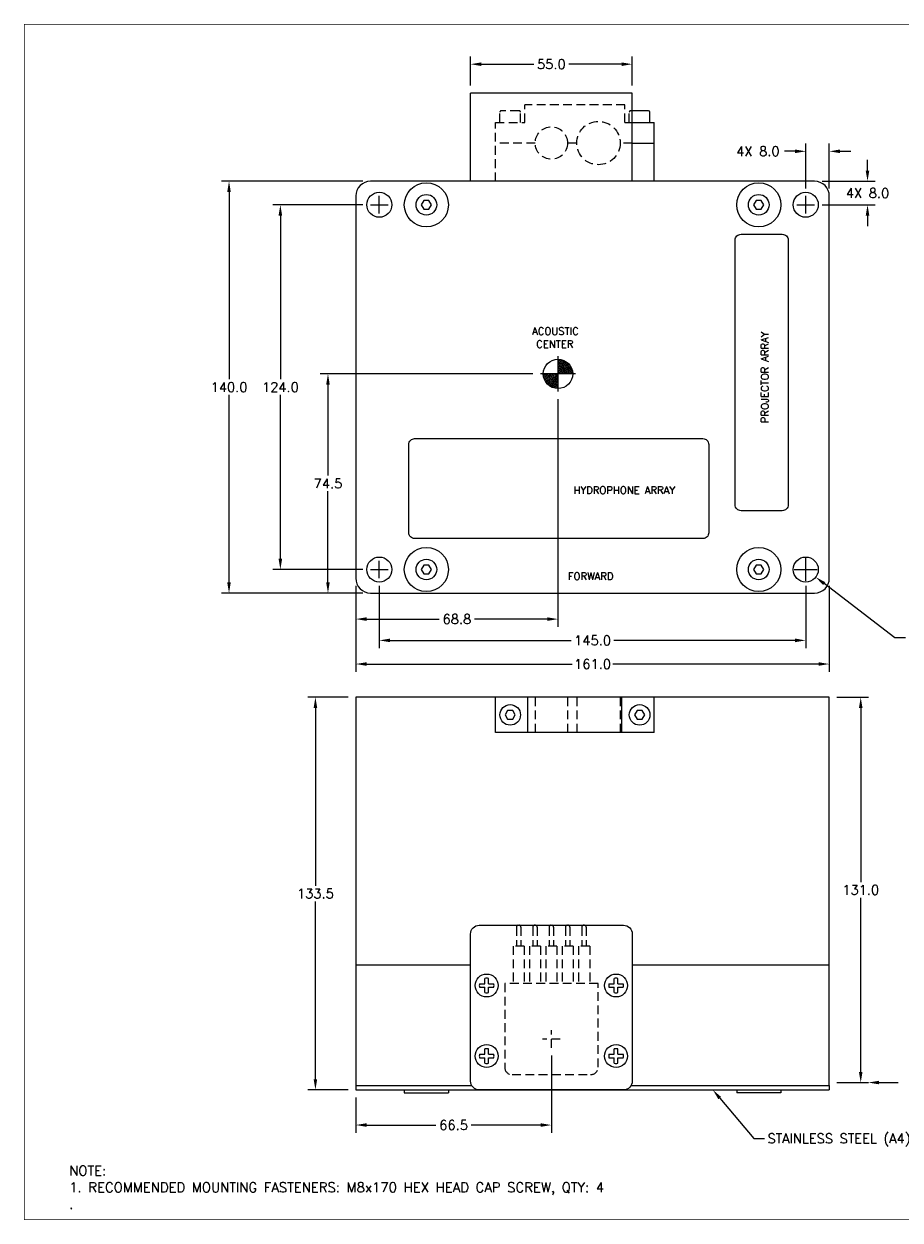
# Model space of a CAD drawing. Header units: inches. Extents: x -113 to 421, y -213 to 194.
# Tile 1 of 3: x -113 to 185, y -213 to 194. Entities that reach past the tile are written whole.
import ezdxf
from ezdxf.enums import TextEntityAlignment as Align

# ---------------------------------------------------------------- set-up
doc = ezdxf.new("R2010")
doc.units = ezdxf.units.IN
doc.header["$LTSCALE"] = 12
doc.header["$MEASUREMENT"] = 0
doc.linetypes.add('HIDDEN', pattern=[0.375, 0.25, -0.125])
for name, color, linetype in [('dim', 1, 'Continuous'), ('hidden', 252, 'HIDDEN'), ('Sheet', 7, 'Continuous')]:
    doc.layers.add(name, color=color, linetype=linetype)
doc.styles.get("Standard").update_dxf_attribs({"font": 'simplex.shx'})
doc.dimstyles.get("Standard").update_dxf_attribs({"dimtxt": 0.18, "dimasz": 0.18, "dimexe": 0.18, "dimexo": 0.0625, "dimgap": 0.09, "dimtad": 0, "dimtih": 1, "dimtoh": 1, "dimdec": 4, "dimzin": 0, "dimdsep": 46, "dimtxsty": 'Standard', "dimcen": 0.09, "dimadec": 0, "dimazin": 0, "dimtfac": 1, "dimtdec": 4, "dimtofl": 0, "dimtmove": 0, "dimatfit": 3, "dimfxl": 0, "dimtolj": 1, "dimtzin": 0, "dimarcsym": 0})

# ---------------------------------------------------------------- blocks, each defined once
blk = doc.blocks.new('*D1')
at = {"layer": 'Defpoints', "color": 0}
for p in [(5, 132), (-25.64, 8), (5, 8)]:
    blk.add_point(p, dxfattribs=at)
at = {"layer": 'dim', "color": 0, "lineweight": -2}
for p, q in [((2.4, 132), (-28.24, 132)), ((-25.64, 128.36), (-25.64, 72.67)), ((-25.64, 11.64), (-25.64, 67.34)), ((2.4, 8), (-28.24, 8))]:
    blk.add_line(p, q, dxfattribs=at)
at = {"layer": 'dim', "color": 0}
for points in [[(-26.25, 128.36), (-25.04, 128.36), (-25.64, 132)], [(-26.25, 11.64), (-25.04, 11.64), (-25.64, 8)]]:
    blk.add_solid(points, dxfattribs=at)
at = {"layer": 'dim', "color": 0, "insert": (-25.64, 70), "char_height": 3.25, "attachment_point": 5}
blk.add_mtext('\\A1;124.0', dxfattribs=at)
blk = doc.blocks.new('*D2')
at = {"layer": 'Defpoints', "color": 0}
for p in [(5, 140), (-43.1, 0), (5, 0)]:
    blk.add_point(p, dxfattribs=at)
at = {"layer": 'dim', "color": 0, "lineweight": -2}
for p, q in [((2.4, 140), (-45.7, 140)), ((-43.1, 136.36), (-43.1, 72.67)), ((-43.1, 3.64), (-43.1, 67.34)), ((2.4, 0), (-45.7, 0))]:
    blk.add_line(p, q, dxfattribs=at)
at = {"layer": 'dim', "color": 0}
for points in [[(-43.71, 136.36), (-42.5, 136.36), (-43.1, 140)], [(-43.71, 3.64), (-42.5, 3.64), (-43.1, 0)]]:
    blk.add_solid(points, dxfattribs=at)
at = {"layer": 'dim', "color": 0, "insert": (-43.1, 70), "char_height": 3.25, "attachment_point": 5}
blk.add_mtext('\\A1;140.0', dxfattribs=at)
blk = doc.blocks.new('*D3')
at = {"layer": 'Defpoints', "color": 0}
for p in [(8, 5), (153, 5), (153, -16.1)]:
    blk.add_point(p, dxfattribs=at)
at = {"layer": 'dim', "color": 0, "lineweight": -2}
for p, q in [((8, 2.4), (8, -18.7)), ((153, 2.4), (153, -18.7)), ((11.64, -16.1), (73.27, -16.1)), ((149.36, -16.1), (87.73, -16.1))]:
    blk.add_line(p, q, dxfattribs=at)
at = {"layer": 'dim', "color": 0}
for points in [[(11.64, -15.49), (11.64, -16.71), (8, -16.1)], [(149.36, -15.49), (149.36, -16.71), (153, -16.1)]]:
    blk.add_solid(points, dxfattribs=at)
at = {"layer": 'dim', "color": 0, "insert": (80.5, -16.1), "char_height": 3.25, "attachment_point": 5}
blk.add_mtext('\\A1;145.0', dxfattribs=at)
blk = doc.blocks.new('*D4')
at = {"layer": 'Defpoints', "color": 0}
for p in [(0, 5), (161, 5), (161, -24.14)]:
    blk.add_point(p, dxfattribs=at)
at = {"layer": 'dim', "color": 0, "lineweight": -2}
for p, q in [((0, 2.4), (0, -26.74)), ((161, 2.4), (161, -26.74)), ((3.64, -24.14), (73.58, -24.14)), ((157.36, -24.14), (87.42, -24.14))]:
    blk.add_line(p, q, dxfattribs=at)
at = {"layer": 'dim', "color": 0}
for points in [[(3.64, -23.53), (3.64, -24.74), (0, -24.14)], [(157.36, -23.53), (157.36, -24.74), (161, -24.14)]]:
    blk.add_solid(points, dxfattribs=at)
at = {"layer": 'dim', "color": 0, "insert": (80.5, -24.14), "char_height": 3.25, "attachment_point": 5}
blk.add_mtext('\\A1;161.0', dxfattribs=at)
blk = doc.blocks.new('*D6')
at = {"layer": 'Defpoints', "color": 0}
for p in [(149.63, 10.59), (156.37, 5.41)]:
    blk.add_point(p, dxfattribs=at)
at = {"layer": 'dim', "color": 0, "lineweight": -2}
for p, q in [((153, 4.1), (153, 11.9)), ((149.1, 8), (156.9, 8)), ((183.25, -15.23), (159.26, 3.19)), ((186.89, -15.23), (183.25, -15.23))]:
    blk.add_line(p, q, dxfattribs=at)
at = {"layer": 'dim', "color": 0}
blk.add_solid([(159.63, 3.68), (158.89, 2.71), (156.37, 5.41)], dxfattribs=at)
at = {"layer": 'dim', "color": 0, "insert": (187.93, -15.23), "char_height": 3.25, "attachment_point": 4}
blk.add_mtext('\\A1;4 x ∅8.5 THRU\\PMOUNTING HOLES', dxfattribs=at)
blk = doc.blocks.new('mCsheet')
at = {"layer": 'Sheet', "const_width": 0.305}
blk.add_lwpolyline([(-800.1, -12.7), (-266.7, -12.7), (-266.7, 393.7), (-800.1, 393.7)], close=True, dxfattribs=at)
at = {"layer": 'Sheet'}
for tag, p in [('2_SIGNATURES', (-367.03, 24.13)), ('2_SIGNATURES', (-367.03, 19.05)), ('2_SIGNATURES', (-367.03, 14.13)), ('3_TOLERANCES', (-420.4, 7.62)), ('2_SIGNATURES', (-367.03, 9.05)), ('3_TOLERANCES', (-420.4, 4.93)), ('2_SIGNATURES', (-367.03, 3.97)), ('3_TOLERANCES', (-420.4, 2.39)), ('2_SIGNATURES', (-367.03, -1.11)), ('3_TOLERANCES', (-405.13, -3.05)), ('3_TOLERANCES', (-405.13, -5.59)), ('2_SIGNATURES', (-367.03, -6.19)), ('2_SIGNATURES', (-367.03, -11.27))]:
    blk.add_attdef(tag, p, '', height=1.52, dxfattribs=at)
for height, p in [(3.05, (-309.57, 8.89)), (5.08, (-311.15, -3.05)), (5.08, (-275.59, -3.05)), (2.54, (-337.82, -10.16)), (2.54, (-313.69, -10.16)), (2.54, (-285.75, -10.16)), (2.54, (-275.59, -10.16))]:
    blk.add_attdef('1_TITLEBLOCK', text='', height=height, dxfattribs=at).set_placement(p, align=Align.MIDDLE)
blk = doc.blocks.new('*D9')
at = {"layer": 'Defpoints', "color": 0}
for p in [(66.5, -154.64), (0, -168.94), (66.5, -180.89)]:
    blk.add_point(p, dxfattribs=at)
at = {"layer": 'dim', "color": 0, "lineweight": -2}
for p, q in [((66.5, -157.24), (66.5, -183.49)), ((0, -171.54), (0, -183.49)), ((3.64, -180.89), (27.26, -180.89)), ((62.86, -180.89), (39.24, -180.89))]:
    blk.add_line(p, q, dxfattribs=at)
at = {"layer": 'dim', "color": 0}
for points in [[(3.64, -180.28), (3.64, -181.49), (0, -180.89)], [(62.86, -180.28), (62.86, -181.49), (66.5, -180.89)]]:
    blk.add_solid(points, dxfattribs=at)
at = {"layer": 'dim', "color": 0, "insert": (33.25, -180.89), "char_height": 3.25, "attachment_point": 5}
blk.add_mtext('\\A1;66.5', dxfattribs=at)
blk = doc.blocks.new('*D10')
at = {"layer": 'Defpoints', "color": 0}
for p in [(94, 179.81), (39, 170), (94, 170)]:
    blk.add_point(p, dxfattribs=at)
at = {"layer": 'dim', "color": 0, "lineweight": -2}
for p, q in [((39, 172.6), (39, 182.41)), ((42.64, 179.81), (60.51, 179.81)), ((90.36, 179.81), (72.49, 179.81)), ((94, 172.6), (94, 182.41))]:
    blk.add_line(p, q, dxfattribs=at)
at = {"layer": 'dim', "color": 0}
for points in [[(42.64, 180.42), (42.64, 179.2), (39, 179.81)], [(90.36, 180.42), (90.36, 179.2), (94, 179.81)]]:
    blk.add_solid(points, dxfattribs=at)
at = {"layer": 'dim', "color": 0, "insert": (66.5, 179.81), "char_height": 3.25, "attachment_point": 5}
blk.add_mtext('\\A1;55.0', dxfattribs=at)
blk = doc.blocks.new('*D11')
at = {"layer": 'Defpoints', "color": 0}
for p in [(-9.46, 74.5), (62.75, 74.5), (0, 0)]:
    blk.add_point(p, dxfattribs=at)
at = {"layer": 'dim', "color": 0, "lineweight": -2}
for p, q in [((60.15, 74.5), (-12.06, 74.5)), ((-9.46, 70.86), (-9.46, 39.92)), ((-9.46, 3.64), (-9.46, 34.59)), ((-2.6, 0), (-12.06, 0))]:
    blk.add_line(p, q, dxfattribs=at)
at = {"layer": 'dim', "color": 0}
for points in [[(-10.07, 70.86), (-8.86, 70.86), (-9.46, 74.5)], [(-10.07, 3.64), (-8.86, 3.64), (-9.46, 0)]]:
    blk.add_solid(points, dxfattribs=at)
at = {"layer": 'dim', "color": 0, "insert": (-9.46, 37.25), "char_height": 3.25, "attachment_point": 5}
blk.add_mtext('\\A1;74.5', dxfattribs=at)
blk = doc.blocks.new('*D12')
at = {"layer": 'Defpoints', "color": 0}
for p in [(68.75, 68.5), (0, 0), (68.75, -8.86)]:
    blk.add_point(p, dxfattribs=at)
at = {"layer": 'dim', "color": 0, "lineweight": -2}
for p, q in [((68.75, 65.9), (68.75, -11.46)), ((0, -2.6), (0, -11.46)), ((3.64, -8.86), (28.38, -8.86)), ((65.11, -8.86), (40.37, -8.86))]:
    blk.add_line(p, q, dxfattribs=at)
at = {"layer": 'dim', "color": 0}
for points in [[(3.64, -8.25), (3.64, -9.47), (0, -8.86)], [(65.11, -8.25), (65.11, -9.47), (68.75, -8.86)]]:
    blk.add_solid(points, dxfattribs=at)
at = {"layer": 'dim', "color": 0, "insert": (34.38, -8.86), "char_height": 3.25, "attachment_point": 5}
blk.add_mtext('\\A1;68.8', dxfattribs=at)
blk = doc.blocks.new('*D13')
at = {"layer": 'Defpoints', "color": 0}
for p in [(-13.73, -35.44), (0, -35.44), (0, -168.94)]:
    blk.add_point(p, dxfattribs=at)
at = {"layer": 'dim', "color": 0, "lineweight": -2}
for p, q in [((-2.6, -35.44), (-16.33, -35.44)), ((-13.73, -39.08), (-13.73, -99.52)), ((-13.73, -165.3), (-13.73, -104.85)), ((-2.6, -168.94), (-16.33, -168.94))]:
    blk.add_line(p, q, dxfattribs=at)
at = {"layer": 'dim', "color": 0}
for points in [[(-14.34, -39.08), (-13.12, -39.08), (-13.73, -35.44)], [(-14.34, -165.3), (-13.12, -165.3), (-13.73, -168.94)]]:
    blk.add_solid(points, dxfattribs=at)
at = {"layer": 'dim', "color": 0, "insert": (-13.73, -102.19), "char_height": 3.25, "attachment_point": 5}
blk.add_mtext('\\A1;133.5', dxfattribs=at)
blk = doc.blocks.new('*D15')
at = {"layer": 'Defpoints', "color": 0}
for p in [(156, 140), (173.99, 140), (156, 132)]:
    blk.add_point(p, dxfattribs=at)
at = {"layer": 'dim', "color": 0, "lineweight": -2}
for p, q in [((173.99, 143.64), (173.99, 147.28)), ((158.6, 140), (176.59, 140)), ((158.6, 132), (176.59, 132)), ((173.99, 128.36), (173.99, 124.72))]:
    blk.add_line(p, q, dxfattribs=at)
at = {"layer": 'dim', "color": 0}
for points in [[(173.38, 143.64), (174.6, 143.64), (173.99, 140)], [(173.38, 128.36), (174.6, 128.36), (173.99, 132)]]:
    blk.add_solid(points, dxfattribs=at)
at = {"layer": 'dim', "color": 0, "insert": (173.99, 136), "char_height": 3.25, "attachment_point": 5}
blk.add_mtext('\\A1;4X 8.0', dxfattribs=at)
blk = doc.blocks.new('*D16')
at = {"layer": 'Defpoints', "color": 0}
for p in [(153, 150.19), (153, 135), (161, 135)]:
    blk.add_point(p, dxfattribs=at)
at = {"layer": 'dim', "color": 0, "lineweight": -2}
for p, q in [((153, 137.6), (153, 152.79)), ((161, 137.6), (161, 152.79)), ((149.36, 150.19), (145.72, 150.19)), ((164.64, 150.19), (168.28, 150.19))]:
    blk.add_line(p, q, dxfattribs=at)
at = {"layer": 'dim', "color": 0}
for points in [[(149.36, 150.8), (149.36, 149.58), (153, 150.19)], [(164.64, 150.8), (164.64, 149.58), (161, 150.19)]]:
    blk.add_solid(points, dxfattribs=at)
at = {"layer": 'dim', "color": 0, "insert": (136.71, 150.19), "char_height": 3.25, "attachment_point": 5}
blk.add_mtext('\\A1;4X 8.0', dxfattribs=at)
blk = doc.blocks.new('*D17')
at = {"layer": 'Defpoints', "color": 0}
for p in [(161, -35.44), (161, -166.44), (171.68, -166.44)]:
    blk.add_point(p, dxfattribs=at)
at = {"layer": 'dim', "color": 0, "lineweight": -2}
for p, q in [((163.6, -35.44), (174.28, -35.44)), ((171.68, -39.08), (171.68, -98.27)), ((171.68, -162.8), (171.68, -103.6)), ((163.6, -166.44), (174.28, -166.44))]:
    blk.add_line(p, q, dxfattribs=at)
at = {"layer": 'dim', "color": 0}
for points in [[(171.07, -39.08), (172.29, -39.08), (171.68, -35.44)], [(171.07, -162.8), (172.29, -162.8), (171.68, -166.44)]]:
    blk.add_solid(points, dxfattribs=at)
at = {"layer": 'dim', "color": 0, "insert": (171.68, -100.94), "char_height": 3.25, "attachment_point": 5}
blk.add_mtext('\\A1;131.0', dxfattribs=at)

msp = doc.modelspace()

# ---------------------------------------------------------------- linework, layer by layer
for p, q in [((94, 170), (39, 170)), ((39, 140), (39, 170)), ((94, 140), (94, 170)), ((99.5, 164), (94, 164)), ((100, 160), (100, 163.5)), ((94, 160), (101.5, 160)), ((101.5, 140), (101.5, 160)), ((94, 153), (101.5, 153)), ((47.5, -47.44), (47.5, -35.44)), ((58.5, -47.44), (58.5, -35.44)), ((90.5, -47.44), (90.5, -35.44)), ((101.5, -47.44), (101.5, -35.44)), ((101.5, -47.44), (47.5, -47.44)), ((42.07, -132.84), (43.9, -132.84)), ((42.07, -134.04), (43.9, -134.04)), ((43.9, -132.84), (43.9, -131.01)), ((43.9, -135.86), (43.9, -134.04)), ((45.1, -132.84), (45.1, -131.01)), ((45.1, -132.84), (46.93, -132.84)), ((45.1, -134.04), (46.93, -134.04)), ((45.1, -135.86), (45.1, -134.04)), ((86.07, -132.84), (87.9, -132.84)), ((86.07, -134.04), (87.9, -134.04)), ((87.9, -132.84), (87.9, -131.01)), ((87.9, -135.86), (87.9, -134.04)), ((89.1, -132.84), (89.1, -131.01)), ((89.1, -132.84), (90.93, -132.84)), ((89.1, -134.04), (90.93, -134.04)), ((89.1, -135.86), (89.1, -134.04)), ((42.07, -156.84), (43.9, -156.84)), ((42.07, -158.04), (43.9, -158.04)), ((43.9, -156.84), (43.9, -155.01)), ((43.9, -159.86), (43.9, -158.04)), ((45.1, -156.84), (45.1, -155.01)), ((45.1, -156.84), (46.93, -156.84)), ((45.1, -159.86), (45.1, -158.04)), ((45.1, -158.04), (46.93, -158.04)), ((86.07, -156.84), (87.9, -156.84)), ((86.07, -158.04), (87.9, -158.04)), ((87.9, -156.84), (87.9, -155.01)), ((87.9, -159.86), (87.9, -158.04)), ((89.1, -156.84), (89.1, -155.01)), ((89.1, -156.84), (90.93, -156.84)), ((89.1, -158.04), (90.93, -158.04)), ((89.1, -159.86), (89.1, -158.04)), ((0, -167.44), (0, -168.94)), ((0, -168.94), (161, -168.94)), ((16.5, -168.94), (16.5, -169.94)), ((16.5, -169.94), (31.5, -169.94)), ((31.5, -168.94), (31.5, -169.94)), ((129.5, -168.94), (129.5, -169.94)), ((144.5, -169.94), (129.5, -169.94)), ((144.5, -168.94), (144.5, -169.94)), ((161, -167.44), (161, -168.94))]:
    msp.add_line(p, q)
for points in [[(5, 0), (156, 0, 0.414214), (161, 5), (161, 135, 0.414214), (156, 140), (5, 140, 0.414214), (0, 135), (0, 5, 0.414214)], [(147, 120), (147, 30, -0.414214), (145, 28), (131, 28, -0.414214), (129, 30), (129, 120, -0.414214), (131, 122), (145, 122, -0.414214)], [(120, 50.5), (120, 20.5, -0.414214), (118, 18.5), (20, 18.5, -0.414214), (18, 20.5), (18, 50.5, -0.414214), (20, 52.5), (118, 52.5, -0.414214)], [(91, -168.94), (42, -168.94, -0.414214), (39, -165.94), (39, -115.94, -0.414214), (42, -112.94), (91, -112.94, -0.414214), (94, -115.94), (94, -165.94, -0.414214)]]:
    msp.add_lwpolyline(points, format="xyb", close=True)
for points in [[(23.13, 133.5), (22.27, 132), (23.13, 130.5), (24.87, 130.5), (25.73, 132), (24.87, 133.5)], [(136.13, 133.5), (135.27, 132), (136.13, 130.5), (137.87, 130.5), (138.73, 132), (137.87, 133.5)], [(23.13, 9.5), (22.27, 8), (23.13, 6.5), (24.87, 6.5), (25.73, 8), (24.87, 9.5)], [(136.13, 9.5), (135.27, 8), (136.13, 6.5), (137.87, 6.5), (138.73, 8), (137.87, 9.5)], [(51.63, -39.94), (50.77, -41.44), (51.63, -42.94), (53.37, -42.94), (54.23, -41.44), (53.37, -39.94)], [(95.63, -39.94), (94.77, -41.44), (95.63, -42.94), (97.37, -42.94), (98.23, -41.44), (97.37, -39.94)]]:
    msp.add_lwpolyline(points, close=True)
for points in [[(94, -126.44), (161, -126.44), (161, -35.44), (0, -35.44), (0, -126.44), (39, -126.44)], [(0, -126.44), (0, -167.44), (39.4, -167.44)], [(93.6, -167.44), (161, -167.44), (161, -126.44)]]:
    msp.add_lwpolyline(points)
for centre, radius in [((24, 132), 7.5), ((137, 132), 7.5), ((8, 132), 4.25), ((24, 132), 3.5), ((137, 132), 3.5), ((153, 132), 4.25), ((8, 8), 4.25), ((24, 8), 7.5), ((137, 8), 7.5), ((153, 8), 4.25), ((24, 8), 3.5), ((137, 8), 3.5), ((52.5, -41.44), 3.5), ((96.5, -41.44), 3.5), ((44.5, -133.44), 3.9), ((88.5, -133.44), 3.9), ((44.5, -157.44), 3.9), ((88.5, -157.44), 3.9)]:
    msp.add_circle(centre, radius)
for centre, radius, start, end in [((99.5, 163.5), 0.5, 0, 90), ((44.5, -133.44), 2.5, 166.1135, 193.8865), ((44.5, -133.44), 2.5, 76.1135, 103.8865), ((44.5, -133.44), 2.5, 346.1135, 13.8865), ((88.5, -133.44), 2.5, 166.1135, 193.8865), ((88.5, -133.44), 2.5, 76.1135, 103.8865), ((88.5, -133.44), 2.5, 346.1135, 13.8865), ((44.5, -133.44), 2.5, 256.1135, 283.8865), ((88.5, -133.44), 2.5, 256.1135, 283.8865), ((44.5, -157.44), 2.5, 166.1135, 193.8865), ((44.5, -157.44), 2.5, 76.1135, 103.8865), ((44.5, -157.44), 2.5, 346.1135, 13.8865), ((88.5, -157.44), 2.5, 166.1135, 193.8865), ((88.5, -157.44), 2.5, 76.1135, 103.8865), ((88.5, -157.44), 2.5, 346.1135, 13.8865), ((44.5, -157.44), 2.5, 256.1135, 283.8865), ((88.5, -157.44), 2.5, 256.1135, 283.8865)]:
    msp.add_arc(centre, radius, start, end)
at = {"layer": 'dim'}
for p, q in [((8, 129), (8, 135)), ((153, 129), (153, 135)), ((5, 132), (11, 132)), ((150, 132), (156, 132)), ((68.75, 80.5), (68.75, 68.5)), ((74.75, 74.5), (62.75, 74.5)), ((8, 5), (8, 11)), ((153, 5), (153, 11)), ((5, 8), (11, 8)), ((150, 8), (156, 8)), ((177.92, -166.44), (184.43, -166.44)), ((123.74, -171.72), (135.3, -185.44)), ((135.3, -185.44), (138.94, -185.44))]:
    msp.add_line(p, q, dxfattribs=at)
msp.add_circle((68.75, 74.5), 5, dxfattribs=at)
for points in [[(68.75, 74.5), (69.21, 79.48), (68.78, 79.52)], [(68.75, 74.5), (69.67, 79.41), (69.24, 79.5)], [(68.75, 74.5), (70.12, 79.31), (69.7, 79.43)], [(68.75, 74.5), (70.56, 79.16), (70.15, 79.32)], [(68.75, 74.5), (70.98, 78.98), (70.59, 79.17)], [(68.75, 74.5), (71.38, 78.75), (71.01, 78.98)], [(68.75, 74.5), (71.76, 78.49), (71.41, 78.75)], [(68.75, 74.5), (72.12, 78.2), (71.8, 78.49)], [(68.75, 74.5), (72.45, 77.87), (72.15, 78.19)], [(68.75, 74.5), (72.74, 77.51), (72.48, 77.86)], [(68.75, 74.5), (73, 77.13), (72.77, 77.5)], [(68.75, 74.5), (63.77, 74.04), (63.73, 74.47)], [(68.75, 74.5), (63.84, 73.58), (63.75, 74.01)], [(68.75, 74.5), (63.94, 73.13), (63.82, 73.55)], [(68.75, 74.5), (64.09, 72.69), (63.93, 73.1)], [(68.75, 74.5), (64.27, 72.27), (64.08, 72.66)], [(68.75, 74.5), (64.5, 71.87), (64.27, 72.24)], [(68.75, 74.5), (64.76, 71.49), (64.5, 71.84)], [(68.75, 74.5), (65.05, 71.13), (64.76, 71.45)], [(68.75, 74.5), (65.38, 70.8), (65.06, 71.1)], [(68.75, 74.5), (65.74, 70.51), (65.39, 70.77)], [(68.75, 74.5), (66.12, 70.25), (65.75, 70.48)], [(68.75, 74.5), (66.52, 70.02), (66.13, 70.22)], [(68.75, 74.5), (66.94, 69.84), (66.54, 70)], [(68.75, 74.5), (67.38, 69.69), (66.96, 69.81)], [(68.75, 74.5), (67.83, 69.59), (67.4, 69.67)], [(68.75, 74.5), (68.29, 69.52), (67.85, 69.56)], [(68.75, 74.5), (68.75, 69.5), (68.31, 69.5)], [(68.75, 74.5), (73.23, 76.73), (73.03, 77.12)], [(68.75, 74.5), (73.41, 76.31), (73.25, 76.71)], [(68.75, 74.5), (73.56, 75.87), (73.44, 76.29)], [(68.75, 74.5), (73.66, 75.42), (73.58, 75.85)], [(68.75, 74.5), (73.73, 74.96), (73.69, 75.4)], [(68.75, 74.5), (73.75, 74.5), (73.75, 74.94)], [(177.92, -167.04), (177.92, -165.83), (174.28, -166.44)], [(123.28, -172.11), (124.21, -171.33), (121.4, -168.94)]]:
    msp.add_solid(points, dxfattribs=at)
at = {"layer": 'hidden'}
for p, q in [((49, 160), (49, 163.5)), ((55.5, 164), (49.5, 164)), ((56, 160), (56, 163.5)), ((91.5, 166), (57.5, 166)), ((57.5, 160), (57.5, 166)), ((91.5, 160), (91.5, 166)), ((93, 160), (93, 163.5)), ((94, 164), (93.5, 164)), ((47.5, 140), (47.5, 160)), ((47.5, 160), (57.5, 160)), ((91.5, 160), (94, 160)), ((61, 153), (47.5, 153)), ((75.13, 153), (72, 153)), ((94, 153), (89.87, 153)), ((61, -35.44), (61, -47.44)), ((72, -35.44), (72, -47.44)), ((75.13, -35.44), (75.13, -47.44)), ((89.87, -35.44), (89.87, -47.44)), ((54.63, -113.58), (54.63, -120.06)), ((55.26, -112.95), (55.51, -112.95)), ((56.15, -113.58), (56.15, -120.06)), ((60.18, -113.58), (60.18, -120.06)), ((60.82, -112.95), (61.07, -112.95)), ((61.71, -113.58), (61.71, -120.06)), ((65.74, -113.58), (65.74, -120.06)), ((66.37, -112.95), (66.63, -112.95)), ((67.26, -113.58), (67.26, -120.06)), ((71.29, -113.58), (71.29, -120.06)), ((71.93, -112.95), (72.18, -112.95)), ((72.82, -113.58), (72.82, -120.06)), ((76.85, -113.58), (76.85, -120.06)), ((77.49, -112.95), (77.74, -112.95)), ((78.37, -113.58), (78.37, -120.06)), ((53.48, -120.06), (53.48, -132.76)), ((57.29, -120.06), (53.48, -120.06)), ((57.29, -120.06), (57.29, -132.76)), ((59.04, -120.06), (59.04, -132.76)), ((62.85, -120.06), (59.04, -120.06)), ((62.85, -120.06), (62.85, -132.76)), ((64.6, -120.06), (64.6, -132.76)), ((68.4, -120.06), (64.6, -120.06)), ((68.4, -120.06), (68.4, -132.76)), ((70.15, -120.06), (70.15, -132.76)), ((73.96, -120.06), (70.15, -120.06)), ((73.96, -120.06), (73.96, -132.76)), ((75.71, -120.06), (75.71, -132.76)), ((79.52, -120.06), (75.71, -120.06)), ((79.52, -120.06), (79.52, -132.76)), ((82.38, -132.76), (50.62, -132.76)), ((50.62, -132.76), (50.62, -161.21)), ((82.38, -161.21), (82.38, -132.76)), ((66.5, -154.64), (66.5, -148.64)), ((66.5, -154.64), (66.5, -148.64)), ((69.5, -151.64), (63.5, -151.64)), ((69.5, -151.64), (63.5, -151.64)), ((53.17, -163.75), (79.83, -163.75))]:
    msp.add_line(p, q, dxfattribs=at)
for centre, radius in [((82.5, 153), 7.37), ((66.5, 153), 5.5)]:
    msp.add_circle(centre, radius, dxfattribs=at)
for centre, radius, start, end in [((49.5, 163.5), 0.5, 90, 180), ((55.5, 163.5), 0.5, 360, 90), ((93.5, 163.5), 0.5, 90, 180), ((55.26, -113.58), 0.635, 90, 180), ((55.51, -113.58), 0.635, 0, 90), ((60.82, -113.58), 0.635, 90, 180), ((61.07, -113.58), 0.635, 0, 90), ((66.37, -113.58), 0.635, 90, 180), ((66.63, -113.58), 0.635, 0, 90), ((71.93, -113.58), 0.635, 90, 180), ((72.18, -113.58), 0.635, 0, 90), ((77.49, -113.58), 0.635, 90, 180), ((77.74, -113.58), 0.635, 0, 90), ((53.17, -161.21), 2.54, 180, 270), ((79.83, -161.21), 2.54, 270, 0)]:
    msp.add_arc(centre, radius, start, end, dxfattribs=at)

# ---------------------------------------------------------------- block references
msp.add_blockref('mCsheet', (687.41, -200.35))

# ---------------------------------------------------------------- texts
at = {"layer": 'dim'}
for s, height, p in [('ACOUSTIC', 2.5, (59.95, 87.81)), ('CENTER', 2.5, (61.35, 83.38)), ('HYDROPHONE ARRAY', 2.5, (74.03, 33.72)), ('FORWARD', 2.5, (72.1, 4.45)), ('NOTE:', 3.3, (-97.45, -198.06)), ('1. RECOMMENDED MOUNTING FASTENERS: M8x170 HEX HEAD CAP SCREW, QTY: 4', 3.3, (-97.45, -203.71)), ('.', 3.3, (-97.45, -209.37))]:
    msp.add_text(s, height=height, dxfattribs=at).set_placement(p)
msp.add_text('PROJECTOR ARRAY', height=2.5, rotation=90, dxfattribs=at).set_placement((140.3, 57.78))
at = {"layer": 'dim', "insert": (139.98, -183.82), "char_height": 3.25, "attachment_point": 1}
msp.add_mtext('\\A1;STAINLESS STEEL (A4) FACE PLATE', dxfattribs=at)

# ---------------------------------------------------------------- dimensions: what is measured, and where the dimension line sits
at = {"layer": 'dim'}
for base, p1, p2, picture, middle in [((94, 179.81), (39, 170), (94, 170), '*D10', (66.5, 179.81)), ((68.75, -8.85971437), (0, 0), (68.75, 68.5), '*D12', (34.375, -8.85971437)), ((161, -24.14), (0, 5), (161, 5), '*D4', (80.5, -24.14)), ((153, -16.1), (8, 5), (153, 5), '*D3', (80.5, -16.1)), ((66.5, -180.89), (0, -168.94), (66.5, -154.64), '*D9', (33.25, -180.89))]:
    dim = msp.add_linear_dim(base=base, p1=p1, p2=p2, dimstyle='Standard', override={"dimscale": 1.3, "dimtxt": 2.5, "dimasz": 2.8, "dimexe": 2, "dimexo": 2, "dimgap": 0.8, "dimdec": 1, "dimcen": 3}, dxfattribs=at)
    dim.commit()
    dim.dimension.update_dxf_attribs({"geometry": picture, "text_midpoint": middle})
dim = msp.add_linear_dim(base=(153, 150.19), p1=(161, 135), p2=(153, 135), text='4X <>', dimstyle='Standard', override={"dimscale": 1.3, "dimtxt": 2.5, "dimasz": 2.8, "dimexe": 2, "dimexo": 2, "dimgap": 0.8, "dimdec": 1, "dimcen": 3}, dxfattribs=at)
dim.commit()
dim.dimension.update_dxf_attribs({"geometry": '*D16', "text_midpoint": (136.71, 150.19)})
dim = msp.add_linear_dim(base=(173.99, 140), p1=(156, 132), p2=(156, 140), angle=90, text='4X <>', dimstyle='Standard', override={"dimscale": 1.3, "dimtxt": 2.5, "dimasz": 2.8, "dimexe": 2, "dimexo": 2, "dimgap": 0.8, "dimdec": 1, "dimcen": 3}, dxfattribs=at)
dim.commit()
dim.dimension.update_dxf_attribs({"geometry": '*D15', "text_midpoint": (173.99, 136)})
for base, p1, p2, picture, middle in [((-43.1, 0), (5, 140), (5, 0), '*D2', (-43.1, 70)), ((-25.64, 8), (5, 132), (5, 8), '*D1', (-25.64, 70)), ((-9.46, 74.5), (0, 0), (62.75, 74.5), '*D11', (-9.46, 37.25)), ((-13.73, -35.44), (0, -168.94), (0, -35.44), '*D13', (-13.73, -102.19)), ((171.68, -166.44), (161, -35.44), (161, -166.44), '*D17', (171.68, -100.94))]:
    dim = msp.add_linear_dim(base=base, p1=p1, p2=p2, angle=90, dimstyle='Standard', override={"dimscale": 1.3, "dimtxt": 2.5, "dimasz": 2.8, "dimexe": 2, "dimexo": 2, "dimgap": 0.8, "dimdec": 1, "dimcen": 3}, dxfattribs=at)
    dim.commit()
    dim.dimension.update_dxf_attribs({"geometry": picture, "text_midpoint": middle})
dim = msp.add_diameter_dim_2p(p1=(149.63, 10.59), p2=(156.37, 5.41), text='4 x <> THRU\\PMOUNTING HOLES', dimstyle='Standard', override={"dimscale": 1.3, "dimtxt": 2.5, "dimasz": 2.8, "dimexe": 2, "dimexo": 2, "dimgap": 0.8, "dimdec": 1, "dimcen": 3}, dxfattribs=at)
dim.commit()
dim.dimension.update_dxf_attribs({"geometry": '*D6', "text_midpoint": (208.98, -15.23), "dimtype": 163})

doc.saveas('drawing.dxf')
